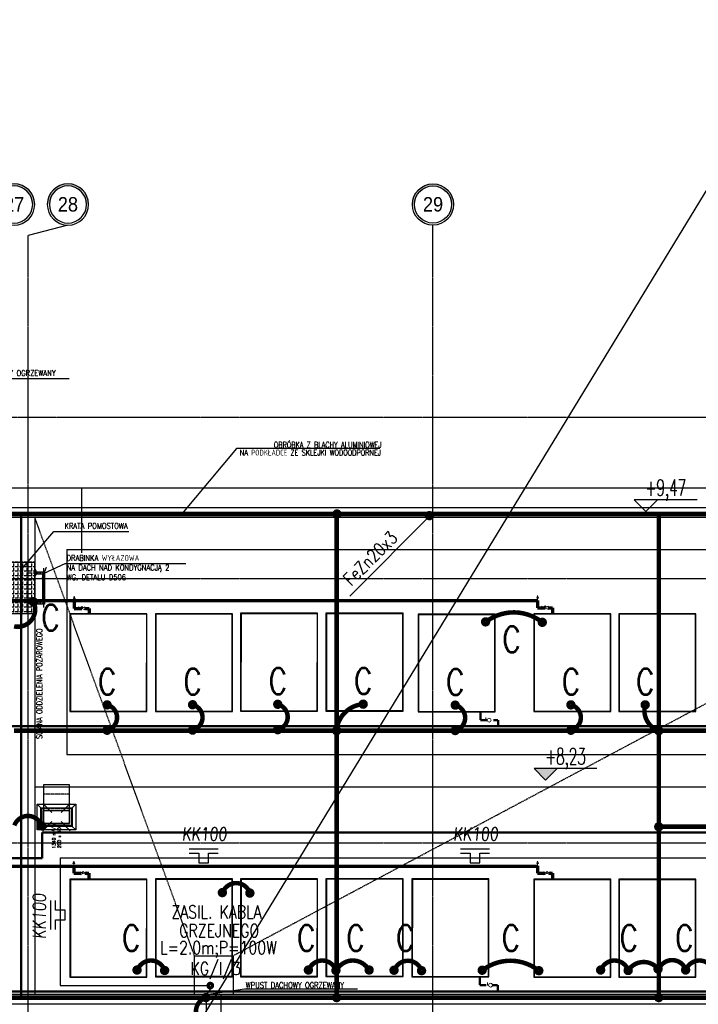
# Model space of a CAD drawing. Extents: x 3880 to 129921, y -116796 to -57711.
# Tile 32 of 110: x 15153 to 16207, y -97822 to -96295. Entities that reach past the tile are written whole.
import ezdxf
from ezdxf.enums import TextEntityAlignment as Align

# ---------------------------------------------------------------- set-up
doc = ezdxf.new("R2010")
doc.units = 0
doc.header["$LTSCALE"] = 2
for name, pattern in [('CENTER', [2, 1.25, -0.25, 0.25, -0.25]), ('DASHDOT', [1, 0.5, -0.25, 0, -0.25]), ('DASHED', [0.75, 0.5, -0.25])]:
    doc.linetypes.add(name, pattern=pattern)
doc.layers.get('0').update_dxf_attribs({"color": 101, "linetype": 'CONTINUOUS'})
for name, color, linetype, lineweight in [('2DH_PLS_glp', 202, 'DASHED', 50), ('2DH_PLS_glz', 86, 'CONTINUOUS', 70), ('2DH_SYM', 41, 'CONTINUOUS', 18)]:
    doc.layers.add(name, color=color, linetype=linetype, lineweight=lineweight)
for name, color, linetype in [('E35', 6, 'CONTINUOUS'), ('E50', 3, 'CONTINUOUS'), ('Ele-balustrada', 114, 'CONTINUOUS'), ('FLUID-7WC', 7, 'CONTINUOUS'), ('FLUID-7WC-50-ARRGR', 7, 'CONTINUOUS'), ('KOLEKTORY_BMK_SOLAR_2_51', 1, 'CONTINUOUS'), ('Opis-rzedne', 52, 'CONTINUOUS'), ('Opis-wykonczen', 2, 'CONTINUOUS'), ('Os-osie glowne', 1, 'CENTER'), ('Os-osie-opis', 2, 'CONTINUOUS'), ('Sch-opis', 51, 'CONTINUOUS'), ('W-idok', 9, 'CONTINUOUS')]:
    doc.layers.add(name, color=color, linetype=linetype)
doc.styles.add('CP_ATTR', font='ROMANS.SHX')
doc.styles.add('dwg_opis duży', font='ARIAL.TTF', dxfattribs={"width": 0.9})
doc.styles.add('dwg_opis podstawowy', font='romans.shx', dxfattribs={"width": 0.9})
doc.styles.add('FDBES', font='simplex.shx')
doc.styles.add('ROMANS', font='romans', dxfattribs={"width": 0.85})
doc.dimstyles.new('CHMIELNA', dxfattribs={"dimscale": 3.5, "dimtxt": 4, "dimasz": 1.5, "dimexe": 3, "dimexo": 0, "dimgap": 1, "dimtad": 1, "dimdec": 1, "dimrnd": 0.5, "dimzin": 12, "dimdsep": 46, "dimtxsty": 'ROMANS', "dimblk": 'DIMTICK', "dimcen": 0.09, "dimse1": 1, "dimse2": 1, "dimclrd": 143, "dimclrt": 53, "dimadec": 0, "dimazin": 0, "dimtfac": 1, "dimtdec": 1, "dimtix": 1, "dimtmove": 2, "dimatfit": 2, "dimldrblk": 'ARCHTICK', "dimfxl": 0, "dimtolj": 1, "dimtzin": 0, "dimarcsym": 0})
doc.dimstyles.new('FDBES', dxfattribs={"dimscale": 50, "dimtxt": 4, "dimasz": 2.5, "dimexe": 0.8, "dimexo": 2, "dimgap": 1, "dimtad": 1, "dimdsep": 46, "dimtxsty": 'FDBES', "dimcen": 2.5, "dimclrd": 4, "dimclre": 5, "dimadec": 0, "dimazin": 0, "dimtfac": 1, "dimtmove": 0, "dimatfit": 3, "dimfxl": 0, "dimarcsym": 0})

# ---------------------------------------------------------------- blocks, each defined once
blk = doc.blocks.new('dwg_kota arch 50')
blk.add_lwpolyline([(39.75, 9), (-9, 9), (0, 0), (9, 9)])
at = {"style": 'dwg_opis podstawowy', "width": 0.6}
blk.add_attdef('KOTA_ARCH', text='', height=12.75, dxfattribs=at).set_placement((15.375, 8.25), align=Align.BOTTOM_CENTER)
blk = doc.blocks.new('dwg_kota kons 50')
blk.add_hatch(color=256).paths.add_polyline_path([(9, 9), (-9, 9), (0, 0)])
blk.add_lwpolyline([(39.75, 9), (-9, 9), (0, 0), (9, 9)])
at = {"style": 'dwg_opis podstawowy', "width": 0.6}
blk.add_attdef('KOTA_KONS', text='', height=12.75, dxfattribs=at).set_placement((15.375, 8.25), align=Align.BOTTOM_CENTER)
blk = doc.blocks.new('_opis_osi_liczbowy')
blk.add_hatch(color=256).paths.add_polyline_path([(32, 32), (32, 28.8, -1), (32, -28.8), (32, -32, 1)])
for radius in [32, 28.8]:
    blk.add_circle((32, 0), radius)
at = {"style": 'dwg_opis duży', "width": 0.9}
blk.add_attdef('AXNAMEH', text='', height=22.4, rotation=90, dxfattribs=at).set_placement((32, 0), align=Align.MIDDLE_CENTER)
blk = doc.blocks.new('*U40')
at = {"color": 0, "linetype": 'ByBlock', "lineweight": -2}
for p, q in [((-200, 300), (200, 300)), ((-200, -300), (-200, 300)), ((-100, -200), (-100, 200)), ((-100, 200), (100, 200)), ((100, 200), (100, -200)), ((200, 300), (200, -300)), ((200, -300), (-200, -300)), ((100, -200), (-100, -200))]:
    blk.add_line(p, q, dxfattribs=at)
at = {"color": 3, "linetype": 'Continuous'}
for p, q in [((-200, 300), (-145, 245)), ((-145, -245), (-145, 245)), ((-145, 245), (145, 245)), ((200, 300), (145, 245)), ((145, 245), (145, -245)), ((-200, -300), (-145, -245)), ((145, -245), (-145, -245)), ((200, -300), (145, -245))]:
    blk.add_line(p, q, dxfattribs=at)
blk = doc.blocks.new('*U39')
at = {"color": 0, "linetype": 'ByBlock', "lineweight": -2}
for p, q in [((100, 200), (-497, 200)), ((-497, 200), (-497, -200)), ((100, -200), (100, 200)), ((-497, -200), (100, -200))]:
    blk.add_line(p, q, dxfattribs=at)
at = {"color": 3, "linetype": 'DASHED'}
for p, q in [((-356, 200), (-356, -200)), ((-130, 200), (-130, -200)), ((-100, 200), (-100, -200))]:
    blk.add_line(p, q, dxfattribs=at)
at = {"color": 3, "linetype": 'Continuous'}
for p, q in [((-130, 200), (-130, 230)), ((-130, 230), (130, 230)), ((130, 230), (130, -230)), ((-130, -230), (-130, -200)), ((130, -230), (-130, -230))]:
    blk.add_line(p, q, dxfattribs=at)
blk = doc.blocks.new('DIMTICK')
for p, q in [((-1, 0), (1, 0)), ((0, 1), (0, -1))]:
    blk.add_line(p, q)
at = {"const_width": 0.141}
blk.add_lwpolyline([(0.71, 0.71), (-0.71, -0.71)], dxfattribs=at)
blk = doc.blocks.new('_SKGJFKGJFGKHGJ')
blk.add_line((-13.5, -53.9), (-13.5, 6.9))
at = {"linetype": 'DASHDOT', "ltscale": 5, "flags": 128}
for points in [[(9.4, 0), (-20.4, 0)], [(9.4, -47), (-20.4, -47)]]:
    blk.add_lwpolyline(points, dxfattribs=at)
at = {"flags": 128}
for points in [[(-1.9, -48.5), (-15, -48.5), (-15, 1.5), (-1.9, 1.5)], [(-1.9, -45.5), (-12, -45.5), (-12, -1.5), (-1.9, -1.5)]]:
    blk.add_lwpolyline(points, dxfattribs=at)
for points in [[(0, 5), (0, -5), (-1, -5, -0.199443), (-1, 5)], [(0, -52), (0, -42), (-1, -42, 0.199443), (-1, -52)]]:
    blk.add_lwpolyline(points, format="xyb", close=True, dxfattribs=at)
at = {"linetype": 'DASHED', "ltscale": 0.1, "flags": 128}
for points in [[(-1.9, 1.5), (0, 1.5)], [(-1.9, -1.5), (0, -1.5)], [(0, -45.5), (-1.9, -45.5)], [(0, -48.5), (-1.9, -48.5)]]:
    blk.add_lwpolyline(points, dxfattribs=at)
blk = doc.blocks.new('CPHS_858')
for p, q in [((0, 0.75), (-0.15, 0.35)), ((-0.15, 0.35), (0.15, 0.35)), ((0.15, 0.35), (0, 0.75)), ((0, 0), (0, 0.35))]:
    blk.add_line(p, q)
blk.add_solid([(-0.15, 0.35), (0, 0.75), (0.15, 0.35)])
at = {"linetype": 'ByBlock', "style": 'CP_ATTR', "flags": 9}
for tag in ['OTHER', 'WEIGHT', 'VOLTAGE', 'POWER', 'FLOW', 'TEMPERATURE', 'PN', 'DN', 'CHARACTER', 'ORDER-NO', 'PRODUCT-TYPE', 'ARTICLE', 'PRODUCER', 'NUMBER', 'GROUP', 'NAME']:
    blk.add_attdef(tag, text='', height=0.00005, dxfattribs=at).set_placement((-0.09, -0.02), align=Align.MIDDLE_LEFT)
blk = doc.blocks.new('CPHS_009')
for p, q in [((-0.5, 0.25), (0.5, -0.25)), ((0.5, 0.25), (-0.5, -0.25)), ((-0.5, -0.25), (-0.5, 0.25)), ((-0.2, 0.1), (0, 0.3)), ((0, 0.3), (0.2, 0.1)), ((0.5, -0.25), (0.5, 0.25))]:
    blk.add_line(p, q)
at = {"linetype": 'ByBlock', "style": 'CP_ATTR', "flags": 9}
for tag in ['NAME', 'GROUP', 'NUMBER', 'PRODUCER', 'ARTICLE', 'PRODUCT-TYPE', 'ORDER-NO', 'CHARACTER', 'DN', 'PN', 'TEMPERATURE', 'FLOW', 'POWER', 'VOLTAGE', 'WEIGHT', 'OTHER']:
    blk.add_attdef(tag, text='', height=0.00005, dxfattribs=at).set_placement((-0.09, -0.02), align=Align.MIDDLE_LEFT)
blk = doc.blocks.new('CPHS_873')
for p, q in [((0, 0.3), (0, 0.5)), ((0, 0.5), (0.4, 0.5))]:
    blk.add_line(p, q)
blk.add_circle((0, 0), 0.3)
at = {"linetype": 'ByBlock', "style": 'CP_ATTR', "flags": 9}
for tag in ['OTHER', 'WEIGHT', 'VOLTAGE', 'POWER', 'FLOW', 'TEMPERATURE', 'PN', 'DN', 'CHARACTER', 'ORDER-NO', 'PRODUCT-TYPE', 'ARTICLE', 'PRODUCER', 'NUMBER', 'GROUP', 'NAME']:
    blk.add_attdef(tag, text='', height=0.00005, dxfattribs=at).set_placement((-0.09, -0.02), align=Align.MIDDLE_LEFT)
blk = doc.blocks.new('A$C396C56EA')
at = {"layer": 'E35'}
for p, q in [((0, 0), (45, 0)), ((0, -6.9), (15, -6.9)), ((15, -6.9), (15, -21.9)), ((30, -21.9), (30, -6.9)), ((30, -6.9), (45, -6.9)), ((15, -21.9), (30, -21.9))]:
    blk.add_line(p, q, dxfattribs=at)

msp = doc.modelspace()

# ---------------------------------------------------------------- hatches: boundary and pattern name
at = {"layer": 'W-idok'}
h = msp.add_hatch(dxfattribs=at)
h.set_pattern_fill('ANGLE', color=256, angle=90, style=0)
h.set_pattern_definition([(90, (-82757.629, -149104.478), (-6.985, 4e-16), [5.08, -1.905]), (180, (-82757.629, -149104.478), (-9e-16, -6.985), [5.08, -1.905])])
h.paths.add_polyline_path([(15135.673, -97215.963), (15135.673, -97135.963), (15176.173, -97135.963), (15176.173, -97215.963)])

# ---------------------------------------------------------------- linework, layer by layer
at = {"layer": '2DH_PLS_glp'}
for p, q in [((15868.202, -97368.033), (15868.202, -97376.113)), ((15868.202, -97369.226), (15868.202, -97381.113)), ((10012.986, -97390.217), (16669.949, -97390.217)), ((15868.202, -97381.113), (15878.561, -97381.113)), ((15888.561, -97381.113), (15896.064, -97381.113)), ((15896.064, -97381.113), (15896.064, -97391.06)), ((16669.949, -97555.159), (15188.05, -97555.159)), ((15188.05, -97555.159), (15188.05, -97595.103)), ((15188.05, -97595.103), (15001.862, -97595.103)), ((15867.469, -97778.979), (15867.469, -97787.059)), ((15867.469, -97780.172), (15867.469, -97792.059)), ((10012.986, -97802.006), (16669.949, -97802.006)), ((15867.469, -97792.059), (15877.828, -97792.059)), ((15887.828, -97792.059), (15895.331, -97792.059)), ((15895.331, -97792.059), (15895.331, -97802.006))]:
    msp.add_line(p, q, dxfattribs=at)
at = {"layer": '2DH_PLS_glz'}
for p, q in [((14384.61, -97195.611), (15957.163, -97195.611)), ((15238.109, -97196.162), (15238.109, -97207.643)), ((15238.109, -97207.643), (15249.664, -97207.643)), ((15255.664, -97207.643), (15261.324, -97207.643)), ((15261.324, -97207.643), (15261.324, -97216.872)), ((15957.163, -97195.319), (15957.163, -97206.8)), ((15957.163, -97206.8), (15968.718, -97206.8)), ((15974.718, -97206.8), (15980.378, -97206.8)), ((15980.378, -97206.8), (15980.378, -97216.029)), ((14384.61, -97607.4), (15957.163, -97607.4)), ((15237.377, -97607.108), (15237.377, -97618.589)), ((15237.377, -97618.589), (15248.931, -97618.589)), ((15254.931, -97618.589), (15260.592, -97618.589)), ((15260.592, -97618.589), (15260.592, -97627.818)), ((15957.163, -97607.108), (15957.163, -97618.589)), ((15957.163, -97618.589), (15968.718, -97618.589)), ((15974.718, -97618.589), (15980.378, -97618.589)), ((15980.378, -97618.589), (15980.378, -97627.818))]:
    msp.add_line(p, q, dxfattribs=at)
at = {"layer": 'E35'}
for p, q in [((20306.701, -89854.952), (3879.746, -116795.688)), ((15665.505, -97188.648), (15794.673, -97059.48))]:
    msp.add_line(p, q, dxfattribs=at)
at = {"layer": 'E50'}
for p, q in [((15216.232, -97594.78), (16633.774, -97594.78)), ((15216.232, -97594.78), (15216.232, -97792.716)), ((15216.232, -97792.716), (15449.087, -97792.716))]:
    msp.add_line(p, q, dxfattribs=at)
at = {"layer": 'E50', "ltscale": 15, "const_width": 7}
msp.add_lwpolyline([(15645.786, -97065.051, 1), (15645.604, -97057.553, 1)], format="xyb", close=True, dxfattribs=at)
at = {"layer": 'E50', "const_width": 7}
for points in [[(15785.385, -97063.891, -1), (15792.885, -97063.891, -1)], [(15170.378, -97197.23, 1), (15177.878, -97197.23, 1)], [(15876.373, -97232.354, -1), (15876.373, -97224.854, -1)], [(15964.321, -97233.064, 1), (15964.321, -97225.564, 1)], [(15285.267, -97357.339, -1), (15292.767, -97357.339, -1)], [(15417.896, -97357.124, -1), (15425.396, -97357.124, -1)], [(15550.075, -97356.472, -1), (15557.575, -97356.472, -1)], [(15682.616, -97356.257, -1), (15690.116, -97356.257, -1)], [(15825.478, -97357.76, -1), (15832.978, -97357.76, -1)], [(16005.054, -97357.339, -1), (16012.554, -97357.339, -1)], [(16120.28, -97357.339, -1), (16127.78, -97357.339, -1)], [(15285.267, -97396.692, -1), (15292.767, -97396.692, -1)], [(15417.896, -97396.477, -1), (15425.396, -97396.477, -1)], [(15550.075, -97395.824, -1), (15557.575, -97395.824, -1)], [(15641.382, -97397.429, -1), (15648.882, -97397.429, -1)], [(15825.478, -97397.112, -1), (15832.978, -97397.112, -1)], [(16005.054, -97396.692, -1), (16012.554, -97396.692, -1)], [(16141.382, -97397.429, -1), (16148.882, -97397.429, -1)], [(15187.393, -97548.762, 1), (15187.393, -97541.262, 1)], [(16141.382, -97546.302, -1), (16148.882, -97546.302, -1)], [(15467.838, -97652.219, -1), (15467.838, -97644.719, -1)], [(15510.558, -97652.929, 1), (15510.558, -97645.429, 1)], [(15335.501, -97772.302, -1), (15335.501, -97764.802, -1)], [(15378.221, -97773.012, 1), (15378.221, -97765.512, 1)], [(15601.364, -97772.302, -1), (15601.364, -97764.802, -1)], [(15644.084, -97773.012, 1), (15644.084, -97765.512, 1)], [(15695.663, -97772.294, 1), (15695.663, -97764.794, 1)], [(15734.25, -97772.634, -1), (15734.25, -97765.134, -1)], [(15776.97, -97773.344, 1), (15776.97, -97765.844, 1)], [(15871.058, -97772.634, -1), (15871.058, -97765.134, -1)], [(15959.006, -97773.344, 1), (15959.006, -97765.844, 1)], [(16054.91, -97772.302, -1), (16054.91, -97764.802, -1)], [(16097.63, -97773.012, 1), (16097.63, -97765.512, 1)], [(16144.039, -97770.741, -1), (16144.039, -97763.241, -1)], [(16186.786, -97772.302, -1), (16186.786, -97764.802, -1)], [(15446.587, -97792.716, -1), (15451.587, -97792.716, -1)], [(15438.592, -97811.302, -1), (15446.092, -97811.302, -1)], [(15641.382, -97811.302, -1), (15648.882, -97811.302, -1)], [(16141.395, -97811.302, -1), (16148.895, -97811.302, -1)]]:
    msp.add_lwpolyline(points, format="xyb", close=True, dxfattribs=at)
for points in [[(9406.673, -97061.302), (18349.673, -97061.302)], [(15645.132, -97063.891), (15645.132, -97813.891)], [(16145.132, -97063.891), (16145.132, -97813.891)], [(15144.673, -97397.429), (17792.534, -97397.429)], [(16357.673, -97546.302), (16145.132, -97546.302)], [(9247.289, -97811.302), (18349.673, -97811.302)]]:
    msp.add_lwpolyline(points, dxfattribs=at)
for points in [[(15144.673, -97235.589, 0.62059866), (15174.799, -97197.416, 2.21832926)], [(15964.321, -97229.314, 0.34489991), (15876.823, -97228.642, 2.21832926)], [(15289.017, -97357.339, -0.77042455), (15289.689, -97396.506, -2.21832926)], [(15421.646, -97357.124, -0.77042455), (15422.317, -97396.291, -2.21832926)], [(15553.825, -97356.472, -0.77042455), (15554.496, -97395.638, -2.21832926)], [(15686.366, -97356.257, 0.37151133), (15645.132, -97397.429, -2.21832926)], [(15829.228, -97357.76, -0.77042455), (15829.899, -97396.926, -2.21832926)], [(16008.804, -97357.339, -0.77042455), (16009.476, -97396.506, -2.21832926)], [(16124.03, -97357.339, 0.39491175), (16145.132, -97397.429, -2.21832926)], [(15187.393, -97545.012, 0.71386373), (15145.122, -97544.34, 2.21832926)], [(15510.558, -97649.179, 0.71386373), (15468.287, -97648.508, 2.21832926)], [(15378.221, -97769.262, 0.71386373), (15335.951, -97768.59, 2.21832926)], [(15644.084, -97769.262, 0.71386373), (15601.814, -97768.59, 2.21832926)], [(15644.997, -97769.254, -0.60092972), (15695.214, -97768.583, -2.21832926)], [(15776.97, -97769.594, 0.71386373), (15734.699, -97768.923, 2.21832926)], [(15959.006, -97769.594, 0.34489991), (15871.507, -97768.923, 2.21832926)], [(16097.63, -97769.262, 0.71386373), (16055.36, -97768.59, 2.21832926)], [(16144.648, -97767.502, 0.51917341), (16097.63, -97769.262, 2.21832926)], [(16187.198, -97768.646, 0.71386373), (16144.928, -97767.975, 2.21832926)], [(16229.506, -97769.262, 0.71386373), (16187.235, -97768.59, 2.21832926)], [(15442.342, -97811.302, 0.71386373), (15441.671, -97853.572, 2.21832926)]]:
    msp.add_lwpolyline(points, format="xyb", dxfattribs=at)
at = {"layer": 'KOLEKTORY_BMK_SOLAR_2_51'}
for points in [[(15350.889, -97367.747), (15350.889, -97216.029), (15231.279, -97216.029), (15231.279, -97367.747)], [(15232.011, -97216.872), (15231.922, -97367.12), (15350.328, -97367.171), (15350.461, -97216.872)], [(15483.517, -97367.747), (15483.517, -97216.029), (15363.907, -97216.029), (15363.907, -97367.747)], [(15364.64, -97216.872), (15364.55, -97367.12), (15482.957, -97367.171), (15483.089, -97216.872)], [(15615.696, -97367.095), (15615.696, -97215.376), (15496.086, -97215.376), (15496.086, -97367.095)], [(15496.819, -97216.219), (15496.729, -97366.468), (15615.136, -97366.519), (15615.268, -97216.219)], [(15748.237, -97366.88), (15748.237, -97215.161), (15628.627, -97215.161), (15628.627, -97366.88)], [(15629.36, -97216.004), (15629.27, -97366.253), (15747.677, -97366.304), (15747.809, -97216.004)], [(15891.099, -97368.383), (15891.099, -97216.664), (15771.489, -97216.664), (15771.489, -97368.383)], [(15772.222, -97217.507), (15772.132, -97367.756), (15890.539, -97367.807), (15890.671, -97217.507)], [(16070.675, -97367.747), (16070.675, -97216.029), (15951.065, -97216.029), (15951.065, -97367.747)], [(15951.798, -97216.872), (15951.708, -97367.12), (16070.115, -97367.171), (16070.247, -97216.872)], [(16202.728, -97367.747), (16202.728, -97216.029), (16083.118, -97216.029), (16083.118, -97367.747)], [(16083.85, -97216.872), (16083.761, -97367.12), (16202.167, -97367.171), (16202.3, -97216.872)], [(15350.889, -97779.536), (15350.889, -97627.818), (15231.279, -97627.818), (15231.279, -97779.536)], [(15232.011, -97628.661), (15231.922, -97778.909), (15350.328, -97778.96), (15350.461, -97628.661)], [(15483.517, -97778.884), (15483.517, -97627.165), (15363.907, -97627.165), (15363.907, -97778.884)], [(15364.64, -97628.008), (15364.55, -97778.257), (15482.957, -97778.308), (15483.089, -97628.008)], [(15615.696, -97778.884), (15615.696, -97627.165), (15496.086, -97627.165), (15496.086, -97778.884)], [(15496.819, -97628.008), (15496.729, -97778.257), (15615.136, -97778.308), (15615.268, -97628.008)], [(15748.237, -97778.668), (15748.237, -97626.95), (15628.627, -97626.95), (15628.627, -97778.668)], [(15629.36, -97627.793), (15629.27, -97778.042), (15747.677, -97778.093), (15747.809, -97627.793)], [(15881.55, -97778.979), (15881.55, -97627.261), (15761.94, -97627.261), (15761.94, -97778.979)], [(15762.672, -97628.104), (15762.582, -97778.352), (15880.989, -97778.403), (15881.122, -97628.104)], [(16070.675, -97779.536), (16070.675, -97627.818), (15951.065, -97627.818), (15951.065, -97779.536)], [(15951.798, -97628.661), (15951.708, -97778.909), (16070.115, -97778.96), (16070.247, -97628.661)], [(16202.728, -97779.536), (16202.728, -97627.818), (16083.118, -97627.818), (16083.118, -97779.536)], [(16083.85, -97628.661), (16083.761, -97778.909), (16202.167, -97778.96), (16202.3, -97628.661)]]:
    msp.add_lwpolyline(points, close=True, dxfattribs=at)
at = {"layer": 'Opis-wykonczen'}
msp.add_lwpolyline([(15156.934, -97667.614), (15156.934, -97667.603)], dxfattribs=at)
at = {"layer": 'Os-osie glowne'}
for points in [[(15166.673, -102606.302), (15166.673, -96629.302)], [(15794.673, -102606.302), (15794.673, -96629.302)], [(6322.673, -96911.302), (18589.673, -96911.302)], [(6322.673, -97061.302), (18589.673, -97061.302)], [(6322.673, -97161.302), (18589.673, -97161.302)], [(6322.673, -97571.302), (18589.673, -97571.302)], [(6322.673, -97811.302), (18589.673, -97811.302)]]:
    msp.add_lwpolyline(points, dxfattribs=at)
at = {"layer": 'Os-osie-opis'}
for points in [[(15228.173, -96613.302), (15166.673, -96629.302)], [(15794.673, -96629.302), (15794.673, -96613.302)]]:
    msp.add_lwpolyline(points, dxfattribs=at)
at = {"layer": 'Sch-opis'}
msp.add_lwpolyline([(15711.994, -96959.866), (15490.021, -96959.866), (15405.014, -97061.302)], dxfattribs=at)
at = {"layer": 'W-idok'}
for p, q in [((18389.673, -97021.302), (9366.673, -97021.302)), ((15249.017, -97021.302), (15249.017, -97121.302)), ((15134.673, -97066.302), (15176.673, -97066.302)), ((15176.673, -97066.302), (15176.673, -97806.302)), ((15226.673, -97116.302), (18294.673, -97116.302)), ((15226.673, -97116.302), (15226.673, -97434.302)), ((15176.673, -97806.302), (15134.673, -97806.302))]:
    msp.add_line(p, q, dxfattribs=at)
for points in [[(9257.173, -97151.302), (9396.673, -97151.302), (9396.673, -97051.302), (18359.673, -97051.302), (18359.673, -97821.302), (9257.173, -97821.302)], [(9257.173, -97166.302), (9411.673, -97166.302), (9411.673, -97066.302), (18344.673, -97066.302), (18344.673, -97806.302), (9257.173, -97806.302)], [(15226.673, -97434.302), (16913.391, -97434.302)], [(15176.673, -97484.302), (16863.391, -97484.302)], [(15443.423, -97851.302), (15443.423, -97806.302)], [(15465.923, -97851.302), (15465.923, -97806.302)]]:
    msp.add_lwpolyline(points, dxfattribs=at)
at = {"layer": 'W-idok', "linetype": 'DASHED'}
for points in [[(15154.673, -97061.302), (15154.673, -97811.302)], [(15156.673, -97811.302), (15156.673, -97061.302)], [(15424.673, -97746.302), (15176.673, -97066.302)], [(15484.673, -97746.302), (16760.673, -97066.302)]]:
    msp.add_lwpolyline(points, dxfattribs=at)
at = {"layer": 'W-idok'}
for points in [[(15135.673, -97215.963), (15135.673, -97135.963), (15176.173, -97135.963), (15176.173, -97215.963)], [(15424.673, -97746.302), (15484.673, -97746.302), (15484.673, -97806.302), (15424.673, -97806.302)]]:
    msp.add_lwpolyline(points, close=True, dxfattribs=at)

# ---------------------------------------------------------------- block references
at = {"layer": '2DH_SYM', "xscale": 10, "yscale": 10, "zscale": 10}
for name, p in [('CPHS_858', (15238.109, -97196.162)), ('CPHS_858', (15957.163, -97195.319)), ('CPHS_009', (15249.664, -97207.643)), ('CPHS_009', (15968.718, -97206.8)), ('CPHS_858', (15237.377, -97607.108)), ('CPHS_858', (15957.163, -97607.108)), ('CPHS_009', (15251.931, -97618.589)), ('CPHS_009', (15971.718, -97618.589))]:
    msp.add_blockref(name, p, dxfattribs=at)
at = {"layer": '2DH_SYM', "xscale": 10, "yscale": 10, "zscale": 10, "rotation": 90}
for p in [(15881.845, -97381.117), (15884.112, -97792.063)]:
    msp.add_blockref('CPHS_873', p, dxfattribs=at)
at = {"layer": 'E35'}
for p in [(15416.401, -97580.422), (15837.529, -97580.422)]:
    msp.add_blockref('A$C396C56EA', p, dxfattribs=at)
at = {"layer": 'E35', "rotation": 90}
msp.add_blockref('A$C396C56EA', (15201.874, -97705.559), dxfattribs=at)
at = {"layer": 'Ele-balustrada', "rotation": 180}
msp.add_blockref('_SKGJFKGJFGKHGJ', (15176.923, -97199.463), dxfattribs=at)
at = {"layer": 'FLUID-7WC', "color": 3, "linetype": 'Continuous', "xscale": 0.1000000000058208, "yscale": 0.1000000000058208, "zscale": 0.09999999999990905}
for name, rotation in [('*U39', 270), ('*U40', 90)]:
    msp.add_blockref(name, (15210.501, -97531.302, -3630), dxfattribs=dict(at, rotation=rotation))
at = {"layer": 'Opis-rzedne', "xscale": 2, "yscale": 2, "zscale": 2}
for name, p, values in [('dwg_kota arch 50', (16125.115, -97057.37), {'KOTA_ARCH': '+9,47'}), ('dwg_kota kons 50', (15969.59, -97474.02), {'KOTA_KONS': '+8,23'})]:
    msp.add_blockref(name, p, dxfattribs=at).add_auto_attribs(values)
at = {"layer": 'Os-osie-opis'}
ref = msp.add_blockref('_opis_osi_liczbowy', (15144.673, -96613.302), dxfattribs=dict(at, xscale=-1, rotation=270))
ref.add_attrib('AXNAMEH', '27', dxfattribs={"layer": '0', "height": 22.4, "style": 'dwg_opis duży', "width": 0.9}).set_placement((15144.673, -96581.012), align=Align.MIDDLE_CENTER)
ref = msp.add_blockref('_opis_osi_liczbowy', (15228.173, -96613.302), dxfattribs=dict(at, xscale=-1, rotation=270))
ref.add_attrib('AXNAMEH', '28', dxfattribs={"layer": '0', "height": 22.4, "style": 'dwg_opis duży', "width": 0.9}).set_placement((15228.173, -96581.012), align=Align.MIDDLE_CENTER)
ref = msp.add_blockref('_opis_osi_liczbowy', (15794.673, -96613.302), dxfattribs=dict(at, rotation=90))
ref.add_attrib('AXNAMEH', '29', dxfattribs={"layer": '0', "height": 22.4, "style": 'dwg_opis duży', "width": 0.9}).set_placement((15794.783, -96581.012), align=Align.MIDDLE_CENTER)

# ---------------------------------------------------------------- texts
at = {"layer": 'E35', "style": 'ROMANS', "width": 0.8}
msp.add_text('FeZn20x3', height=20, rotation=45, dxfattribs=at).set_placement((15667.686, -97174.048))
at = {"layer": 'E35', "style": 'ROMANS', "oblique": 5, "width": 0.8}
for p in [(15404.875, -97567.43), (15826.003, -97567.43)]:
    msp.add_text('KK100', height=20, dxfattribs=at).set_placement(p)
msp.add_text('KK100', height=20, rotation=90, dxfattribs=at).set_placement((15193.744, -97720.21))
at = {"layer": 'E35', "style": 'ROMANS', "width": 0.8}
for s, p in [('ZASIL. KABLA ', (15464.129, -97678.458)), ('GRZEJNEGO', (15462.917, -97707.648)), ('L=2.0m;P=100W', (15461.706, -97736.838)), ('KG/I/3', (15457.55, -97767.685))]:
    msp.add_text(s, height=20, rotation=0, dxfattribs=at).set_placement(p, align=Align.MIDDLE)
at = {"layer": 'E50', "ltscale": 50, "style": 'ROMANS', "width": 0.8}
for p in [(15186.918, -97241.968), (15902.366, -97275.796), (15274.721, -97341.469), (15407.349, -97341.254), (15539.528, -97340.601), (15672.069, -97340.386), (15814.931, -97341.889), (15994.507, -97341.469), (16109.733, -97341.469), (15311.979, -97738.911), (15583.693, -97738.911), (15660.022, -97738.911), (15737.192, -97738.911), (15901.18, -97738.911), (16084.298, -97738.911), (16170.396, -97738.911)]:
    msp.add_text('C', height=40, dxfattribs=at).set_placement(p)
at = {"layer": 'FLUID-7WC-50-ARRGR', "color": 3, "insert": (15210.501, -97561.421, -3630), "char_height": 5, "attachment_point": 5, "rotation": 90, "style": 'FDBES'}
msp.add_mtext('1340 m{\\A2;\\H0.5x;3}/h\\P200 x 400', dxfattribs=at)
at = {"layer": 'Sch-opis', "style": 'ROMANS', "width": 0.7}
for s, p in [('OBRÓBKA Z BLACHY ALUMINIOWEJ', (15547.714, -96958.632)), ('NA PODKŁADCE ZE SKLEJKI WODOODPORNEJ', (15494.914, -96970.619))]:
    msp.add_text(s, height=9, dxfattribs=at).set_placement(p)
msp.add_text('ŚCIANA ODDZIELENIA POŻAROWEGO', height=9, rotation=90, dxfattribs=at).set_placement((15188.36, -97410.225))
at = {"layer": 'Sch-opis', "char_height": 9, "width": 203.76147, "style": 'ROMANS'}
for s, insert, attachment_point in [('WPUST DACHOWY OGRZEWANY', (15056.327, -96838.273), 1), ('KRATA POMOSTOWA', (15320.917, -97075.292), 3), ('DRABINKA WYŁAZOWA\\PNA DACH NAD KONDYGNACJĄ 2\\PWG. DETALU D506', (15226.099, -97124.938), 1), ('WPUST DACHOWY OGRZEWANY', (15503.991, -97787.528), 1)]:
    msp.add_mtext(s, dxfattribs=dict(at, insert=insert, attachment_point=attachment_point))

# ---------------------------------------------------------------- leaders
at = {"layer": 'FLUID-7WC-50-ARRGR'}
for points in [[(15189.287, -97510.089, -3630), (15203.43, -97524.231, -3630)], [(15231.714, -97510.089, -3630), (15217.572, -97524.231, -3630)], [(15189.287, -97552.515, -3630), (15203.43, -97538.373, -3630)], [(15231.714, -97552.515, -3630), (15217.572, -97538.373, -3630)]]:
    msp.add_leader(points, dimstyle='FDBES', override={"dimscale": 2, "dimclrd": 5}, dxfattribs=at)
at = {"layer": 'Sch-opis'}
for points in [[(15008.292, -96934.984), (15054.319, -96851.34), (15229.901, -96851.34)], [(15157.173, -97146.003), (15206.14, -97088.359), (15322.924, -97088.359)], [(15191.25, -97153.117), (15224.092, -97138.006), (15411.284, -97138.006)], [(15443.423, -97806.302), (15501.984, -97797.786), (15677.565, -97797.786)]]:
    msp.add_leader(points, dimstyle='CHMIELNA', override={"dimasz": 4, "dimgap": 1, "dimtad": 0}, dxfattribs=at)

doc.saveas('drawing.dxf')
